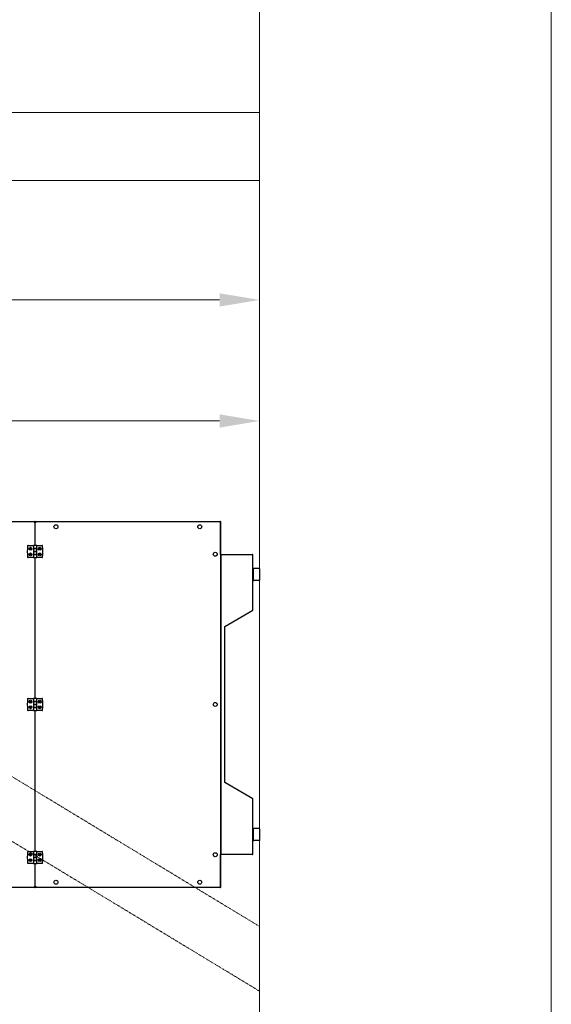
# Model space of a CAD drawing. Header units: millimetres. Extents: x 15940 to 92175, y -24684 to 227664.
# Tile 87 of 132: x 20806 to 22136, y 178264 to 180724. Entities that reach past the tile are written whole.
import ezdxf

# ---------------------------------------------------------------- set-up
doc = ezdxf.new("R2010")
doc.units = ezdxf.units.MM
doc.header["$LTSCALE"] = 0.05
doc.linetypes.add('phl_thick', pattern=[0])
doc.linetypes.add('ČÁRKOVANÁ', pattern=[0.75, 0.5, -0.25])
doc.layers.add('VZT_21 ZAŘÍZENÍ - OBRYS', color=1, linetype='Continuous', lineweight=30)
doc.layers.add('VZT_50 POPIS - OBECNE', color=7, linetype='Continuous', lineweight=13)

msp = doc.modelspace()

# ---------------------------------------------------------------- linework, layer by layer
at = {"layer": 'VZT_21 ZAŘÍZENÍ - OBRYS'}
for p, q in [((20535.1, 179470.2), (20843.1, 179470.2)), ((20843.1, 179469.7), (20843.1, 179470.2)), ((20843.2, 179470.2), (20843.1, 179470.2)), ((20843.2, 179470.2), (20844.1, 179470.2)), ((20844.1, 179470.2), (20844.1, 179410.2)), ((20845.1, 179470.2), (20844.1, 179470.2)), ((20845.1, 179469.3), (20844.1, 179469.3)), ((20845.1, 179410.2), (20845.1, 179470.2)), ((20845.1, 179470.2), (20846, 179470.2)), ((20846.1, 179470.2), (20846, 179470.2)), ((20846.1, 179469.7), (20846.1, 179470.2)), ((20846.1, 179470.2), (21307.1, 179470.2)), ((20846.5, 179469), (20846.5, 179469)), ((21306.7, 179469), (21306.8, 179469)), ((21307.1, 179469.7), (21307.1, 179470.2)), ((21307.2, 179470.2), (21307.1, 179470.2)), ((21307.2, 179470.2), (21308.1, 179470.2)), ((21308.1, 179470.2), (21308.1, 178556)), ((21308.3, 179470.2), (21308.1, 179470.2)), ((21308.3, 179469.3), (21308.1, 179469.3)), ((21308.3, 179469.3), (21308.3, 179470.2)), ((21308.4, 179388.1), (21308.4, 179470.2)), ((21308.4, 179470.2), (21309.3, 179470.2)), ((21309.3, 179388.1), (21309.3, 179470.2)), ((20826.8, 179410.2), (20840.6, 179410.2)), ((20840.6, 179410.2), (20840.6, 179380.2)), ((20848.6, 179410.2), (20840.6, 179410.2)), ((20840.6, 179402.7), (20848.6, 179402.7)), ((20848.6, 179402.7), (20840.6, 179402.7)), ((20848.6, 179410.2), (20862.4, 179410.2)), ((20848.6, 179380.2), (20848.6, 179410.2)), ((20840.6, 179380.2), (20826.8, 179380.2)), ((20848.6, 179395.2), (20840.6, 179395.2)), ((20840.6, 179395.2), (20848.6, 179395.2)), ((20840.6, 179387.7), (20848.6, 179387.7)), ((20848.6, 179387.7), (20840.6, 179387.7)), ((20840.6, 179380.2), (20848.6, 179380.2)), ((20844.1, 179380.2), (20844.1, 179028.1)), ((20845.1, 179028.1), (20845.1, 179380.2)), ((20862.4, 179380.2), (20848.6, 179380.2)), ((21309, 179388.1), (21308.1, 179388.1)), ((21309, 179388.1), (21309, 178638.1)), ((21309, 179388.1), (21309.4, 179388.1)), ((21309.4, 179388.1), (21389.3, 179388.1)), ((21389.3, 179388.1), (21388.5, 179388.1)), ((21390.8, 179323.6), (21390.8, 179352.6)), ((21405.3, 179353.1), (21391.3, 179353.1)), ((21405.8, 179352.6), (21405.8, 179323.6)), ((21389.3, 179345.6), (21390.8, 179345.6)), ((21389.3, 179330.6), (21390.8, 179330.6)), ((21405.3, 179323.1), (21391.3, 179323.1)), ((20826.8, 179028.1), (20840.6, 179028.1)), ((20840.6, 179028.1), (20840.6, 178998.1)), ((20848.6, 179028.1), (20840.6, 179028.1)), ((20840.6, 179020.6), (20848.6, 179020.6)), ((20848.6, 179020.6), (20840.6, 179020.6)), ((20848.6, 179013.1), (20840.6, 179013.1)), ((20840.6, 179013.1), (20848.6, 179013.1)), ((20848.6, 179028.1), (20862.4, 179028.1)), ((20848.6, 178998.1), (20848.6, 179028.1)), ((20840.6, 178998.1), (20826.8, 178998.1)), ((20840.6, 179005.6), (20848.6, 179005.6)), ((20848.6, 179005.6), (20840.6, 179005.6)), ((20840.6, 178998.1), (20848.6, 178998.1)), ((20844.1, 178998.1), (20844.1, 178646)), ((20845.1, 178646), (20845.1, 178998.1)), ((20862.4, 178998.1), (20848.6, 178998.1)), ((21389.3, 178695.6), (21390.8, 178695.6)), ((21390.8, 178673.6), (21390.8, 178702.6)), ((21405.3, 178703.1), (21391.3, 178703.1)), ((21405.8, 178702.6), (21405.8, 178673.6)), ((21389.3, 178680.6), (21390.8, 178680.6)), ((21405.3, 178673.1), (21391.3, 178673.1)), ((20826.8, 178646), (20840.6, 178646)), ((20848.6, 178646), (20840.6, 178646)), ((20840.6, 178646), (20840.6, 178616)), ((20848.6, 178646), (20862.4, 178646)), ((20848.6, 178616), (20848.6, 178646)), ((20840.6, 178616), (20826.8, 178616)), ((20848.6, 178638.5), (20840.6, 178638.5)), ((20840.6, 178638.5), (20848.6, 178638.5)), ((20840.6, 178631), (20848.6, 178631)), ((20848.6, 178631), (20840.6, 178631)), ((20848.6, 178623.5), (20840.6, 178623.5)), ((20840.6, 178623.5), (20848.6, 178623.5)), ((20840.6, 178616), (20848.6, 178616)), ((20844.1, 178616), (20844.1, 178556)), ((20845.1, 178556), (20845.1, 178616)), ((20862.4, 178616), (20848.6, 178616)), ((21309, 178638.1), (21308.1, 178638.1)), ((21308.4, 178556), (21308.4, 178638.1)), ((21309, 178638.1), (21309.4, 178638.1)), ((21309.3, 178556), (21309.3, 178638.1)), ((21389.3, 178638.1), (21309.4, 178638.1)), ((21388.5, 178638.1), (21389.3, 178638.1)), ((20843.1, 178556), (20535.1, 178556)), ((20842.7, 178557.3), (20842.7, 178557.1)), ((20843.1, 178556.6), (20843.1, 178556)), ((20843.1, 178556), (20843.2, 178556)), ((20844.1, 178556), (20843.2, 178556)), ((20844.1, 178556.9), (20845.1, 178556.9)), ((20844.1, 178556), (20845.1, 178556)), ((20846, 178556), (20845.1, 178556)), ((20846, 178556), (20846.1, 178556)), ((20846.1, 178556.6), (20846.1, 178556)), ((21307.1, 178556), (20846.1, 178556)), ((20846.5, 178557.2), (20846.5, 178557.2)), ((21306.6, 178557.3), (21306.7, 178557.3)), ((21306.7, 178557.2), (21306.8, 178557.2)), ((21307.1, 178556.6), (21307.1, 178556)), ((21307.1, 178556), (21307.2, 178556)), ((21308.1, 178556), (21307.2, 178556)), ((21308.1, 178556.9), (21308.3, 178556.9)), ((21308.1, 178556), (21308.3, 178556)), ((21308.3, 178556.9), (21308.3, 178556)), ((21308.4, 178556), (21309.3, 178556))]:
    msp.add_line(p, q, dxfattribs=at)
msp.add_lwpolyline([(21389.3, 178638.1), (21389.3, 178777.6), (21319.2, 178818.1), (21319.2, 179208.1), (21389.3, 179248.6), (21389.3, 179388.1)], dxfattribs=at)
for centre, radius in [((20896.8, 179457.2), 5), ((21256.4, 179457.2), 5), ((20833.1, 179402.2), 3.62), ((20833.1, 179402.2), 2.12), ((20856.1, 179402.2), 3.63), ((20856.1, 179402.2), 2.13), ((20833.1, 179388.2), 3.62), ((20833.1, 179388.2), 2.12), ((20856.1, 179388.2), 3.63), ((20856.1, 179388.2), 2.13), ((21295.1, 179388.5), 5), ((20833.1, 179020.1), 3.62), ((20833.1, 179006.1), 3.62), ((20833.1, 179020.1), 2.12), ((20833.1, 179006.1), 2.12), ((20856.1, 179020.1), 3.63), ((20856.1, 179006.1), 3.63), ((20856.1, 179020.1), 2.13), ((20856.1, 179006.1), 2.13), ((21295.1, 179013.1), 5), ((20833.1, 178638), 3.63), ((20833.1, 178638), 2.13), ((20856.1, 178638), 3.62), ((20856.1, 178638), 2.12), ((21295.1, 178637.7), 5), ((20833.1, 178624), 3.63), ((20833.1, 178624), 2.13), ((20856.1, 178624), 3.62), ((20856.1, 178624), 2.12), ((20896.8, 178569), 5), ((21256.4, 178569), 5)]:
    msp.add_circle(centre, radius, dxfattribs=at)
for centre, radius, start, end in [((20965.1, 179395.2), 140, 174.2194, 185.7806), ((20826.8, 179409.2), 1, 90, 174.2194), ((20862.4, 179409.2), 1, 5.7806, 90), ((20724.1, 179395.2), 140, 354.2194, 5.7806), ((20826.8, 179381.2), 1, 185.7806, 270), ((20862.4, 179381.2), 1, 270, 354.2194), ((21391.3, 179352.6), 0.5, 90, 180), ((21405.3, 179352.6), 0.5, 0, 90), ((21391.3, 179323.6), 0.5, 180, 270), ((21405.3, 179323.6), 0.5, 270, 0), ((20965.1, 179013.1), 140, 174.2194, 185.7806), ((20826.8, 179027.1), 1, 90, 174.2194), ((20862.4, 179027.1), 1, 5.7806, 90), ((20724.1, 179013.1), 140, 354.2194, 5.7806), ((20826.8, 178999.1), 1, 185.7806, 270), ((20862.4, 178999.1), 1, 270, 354.2194), ((21391.3, 178702.6), 0.5, 90, 180), ((21405.3, 178702.6), 0.5, 0, 90), ((21391.3, 178673.6), 0.5, 180, 270), ((21405.3, 178673.6), 0.5, 270, 0), ((20965.1, 178631), 140, 174.2194, 185.7806), ((20826.8, 178645), 1, 90, 174.2194), ((20862.4, 178645), 1, 5.7806, 90), ((20724.1, 178631), 140, 354.2194, 5.7806), ((20826.8, 178617), 1, 185.7806, 270), ((20862.4, 178617), 1, 270, 354.2194)]:
    msp.add_arc(centre, radius, start, end, dxfattribs=at)
for points, knots in [([(20844.1, 179470.2), (20844.1, 179469.8), (20843.7, 179469.4), (20843.1, 179469), (20842.9, 179468.8), (20842.6, 179468.7), (20842.4, 179468.5)], [-1, -1, -1, -1, -0.246936, -0.246936, -0.246936, 0, 0, 0, 0]), ([(20842.4, 179468.5), (20842.8, 179469.1), (20843.2, 179469.6), (20843.2, 179470.1), (20843.2, 179470.1), (20843.2, 179470.2), (20843.2, 179470.2)], [0, 0, 0, 0, 0.909225, 0.909225, 0.909225, 1, 1, 1, 1]), ([(20843, 179470.1), (20842.8, 179470), (20842.7, 179469.6), (20842.6, 179469.2), (20842.5, 179469), (20842.5, 179468.8), (20842.4, 179468.5)], [-0.7752376, -0.7752376, -0.7752376, -0.7752376, -0.2469362, -0.2469362, -0.2469362, 0, 0, 0, 0]), ([(20845.1, 179470.2), (20845.1, 179469.8), (20845.6, 179469.4), (20846.2, 179469), (20846.4, 179468.8), (20846.6, 179468.7), (20846.8, 179468.5)], [-1, -1, -1, -1, -0.246936, -0.246936, -0.246936, 0, 0, 0, 0]), ([(20846.8, 179468.5), (20846.4, 179469.1), (20846.1, 179469.6), (20846, 179470.1), (20846, 179470.1), (20846, 179470.2), (20846, 179470.2)], [0, 0, 0, 0, 0.909225, 0.909225, 0.909225, 1, 1, 1, 1]), ([(20846.3, 179470.1), (20846.4, 179470), (20846.5, 179469.6), (20846.7, 179469.2), (20846.7, 179469), (20846.8, 179468.8), (20846.8, 179468.5)], [-0.7752376, -0.7752376, -0.7752376, -0.7752376, -0.2469362, -0.2469362, -0.2469362, 0, 0, 0, 0]), ([(21308.1, 179470.2), (21308.1, 179469.8), (21307.7, 179469.4), (21307.1, 179469), (21306.9, 179468.8), (21306.6, 179468.7), (21306.4, 179468.5)], [-1, -1, -1, -1, -0.246936, -0.246936, -0.246936, 0, 0, 0, 0]), ([(21306.4, 179468.5), (21306.8, 179469.1), (21307.2, 179469.6), (21307.2, 179470.1), (21307.2, 179470.1), (21307.2, 179470.2), (21307.2, 179470.2)], [0, 0, 0, 0, 0.909225, 0.909225, 0.909225, 1, 1, 1, 1]), ([(21307, 179470.1), (21306.8, 179470), (21306.7, 179469.6), (21306.6, 179469.2), (21306.5, 179469), (21306.5, 179468.8), (21306.4, 179468.5)], [-0.7752376, -0.7752376, -0.7752376, -0.7752376, -0.2469362, -0.2469362, -0.2469362, 0, 0, 0, 0]), ([(21308.1, 179469.3), (21308.2, 179469.3), (21308.2, 179469.3), (21308.3, 179469.3), (21308.3, 179469.3), (21308.3, 179469.3), (21308.3, 179469.3)], [0.7142857, 0.7142857, 0.7142857, 0.7142857, 0.9092253, 0.9092253, 0.9092253, 1, 1, 1, 1]), ([(21308.3, 179469.7), (21308.4, 179469.8), (21308.4, 179470), (21308.4, 179470.1), (21308.4, 179470.1), (21308.4, 179470.2), (21308.4, 179470.2)], [0.6782775, 0.6782775, 0.6782775, 0.6782775, 0.9092253, 0.9092253, 0.9092253, 1, 1, 1, 1]), ([(20844.1, 178556), (20844.1, 178556.5), (20843.7, 178556.9), (20843.1, 178557.3), (20842.9, 178557.5), (20842.6, 178557.6), (20842.4, 178557.7)], [-1, -1, -1, -1, -0.246936, -0.246936, -0.246936, 0, 0, 0, 0]), ([(20843, 178556.1), (20842.8, 178556.3), (20842.7, 178556.7), (20842.6, 178557.1), (20842.5, 178557.3), (20842.5, 178557.5), (20842.4, 178557.7)], [-0.7752376, -0.7752376, -0.7752376, -0.7752376, -0.2469362, -0.2469362, -0.2469362, 0, 0, 0, 0]), ([(20842.7, 178557.3), (20843, 178556.9), (20843.2, 178556.6), (20843.2, 178556.2), (20843.2, 178556.1), (20843.2, 178556.1), (20843.2, 178556)], [0.2447146, 0.2447146, 0.2447146, 0.2447146, 0.9092253, 0.9092253, 0.9092253, 1, 1, 1, 1]), ([(20845.1, 178556), (20845.1, 178556.5), (20845.6, 178556.9), (20846.2, 178557.3), (20846.4, 178557.5), (20846.6, 178557.6), (20846.8, 178557.7)], [-1, -1, -1, -1, -0.246936, -0.246936, -0.246936, 0, 0, 0, 0]), ([(20846.8, 178557.7), (20846.4, 178557.2), (20846.1, 178556.7), (20846, 178556.2), (20846, 178556.1), (20846, 178556.1), (20846, 178556)], [0, 0, 0, 0, 0.909225, 0.909225, 0.909225, 1, 1, 1, 1]), ([(20846.3, 178556.1), (20846.4, 178556.3), (20846.5, 178556.7), (20846.7, 178557.1), (20846.7, 178557.3), (20846.8, 178557.5), (20846.8, 178557.7)], [-0.7752376, -0.7752376, -0.7752376, -0.7752376, -0.2469362, -0.2469362, -0.2469362, 0, 0, 0, 0]), ([(21308.1, 178556), (21308.1, 178556.5), (21307.7, 178556.9), (21307.1, 178557.3), (21306.9, 178557.5), (21306.6, 178557.6), (21306.4, 178557.7)], [-1, -1, -1, -1, -0.246936, -0.246936, -0.246936, 0, 0, 0, 0]), ([(21307, 178556.1), (21306.8, 178556.3), (21306.7, 178556.7), (21306.6, 178557.1), (21306.5, 178557.3), (21306.5, 178557.5), (21306.4, 178557.7)], [-0.7752376, -0.7752376, -0.7752376, -0.7752376, -0.2469362, -0.2469362, -0.2469362, 0, 0, 0, 0]), ([(21306.7, 178557.3), (21307, 178557), (21307.2, 178556.6), (21307.2, 178556.2), (21307.2, 178556.1), (21307.2, 178556.1), (21307.2, 178556)], [0.2352941, 0.2352941, 0.2352941, 0.2352941, 0.9092253, 0.9092253, 0.9092253, 1, 1, 1, 1]), ([(21308.1, 178557), (21308.2, 178557), (21308.2, 178557), (21308.3, 178556.9), (21308.3, 178556.9), (21308.3, 178556.9), (21308.3, 178556.9)], [0.7142857, 0.7142857, 0.7142857, 0.7142857, 0.9092253, 0.9092253, 0.9092253, 1, 1, 1, 1]), ([(21308.3, 178556.6), (21308.4, 178556.5), (21308.4, 178556.3), (21308.4, 178556.2), (21308.4, 178556.1), (21308.4, 178556.1), (21308.4, 178556)], [0.6782775, 0.6782775, 0.6782775, 0.6782775, 0.9092253, 0.9092253, 0.9092253, 1, 1, 1, 1])]:
    msp.add_open_spline(points, degree=3, knots=knots, dxfattribs=at)
for points in [[(20842.4, 179468.5), (20842.6, 179468.8), (20842.8, 179469.1), (20842.9, 179469.2)], [(20843.1, 179470.2), (20843.1, 179470.2), (20843, 179470.2), (20843, 179470.1)], [(20846.1, 179470.2), (20846.2, 179470.2), (20846.2, 179470.2), (20846.3, 179470.1)], [(20846.8, 179468.5), (20846.7, 179468.8), (20846.5, 179469.1), (20846.3, 179469.2)], [(21306.4, 179468.5), (21306.6, 179468.8), (21306.8, 179469.1), (21306.9, 179469.2)], [(21307.1, 179470.2), (21307.1, 179470.2), (21307, 179470.2), (21307, 179470.1)], [(20842.7, 178557.2), (20842.8, 178557.2), (20842.9, 178557.1), (20842.9, 178557)], [(20843.1, 178556), (20843.1, 178556), (20843, 178556.1), (20843, 178556.1)], [(20846.1, 178556), (20846.2, 178556), (20846.2, 178556.1), (20846.3, 178556.1)], [(20846.8, 178557.7), (20846.7, 178557.4), (20846.5, 178557.2), (20846.3, 178557)], [(21306.7, 178557.3), (21306.7, 178557.2), (21306.8, 178557.1), (21306.9, 178557)], [(21307.1, 178556), (21307.1, 178556), (21307, 178556.1), (21307, 178556.1)]]:
    msp.add_open_spline(points, degree=3, dxfattribs=at)
at = {"layer": 'VZT_50 POPIS - OBECNE', "color": 8, "linetype": 'phl_thick'}
for p, q in [((21405.8, 173940.5), (21405.8, 182670.4)), ((22135.8, 182670.4), (22135.8, 173940.5)), ((19135.8, 180492.6), (21405.8, 180492.6)), ((21405.8, 180322.6), (19305.8, 180322.6))]:
    msp.add_line(p, q, dxfattribs=at)
at = {"layer": 'VZT_50 POPIS - OBECNE', "linetype": 'phl_thick'}
for p, q in [((19905.8, 180024), (21305.8, 180024)), ((19655.7, 179721.5), (21305.8, 179721.5))]:
    msp.add_line(p, q, dxfattribs=at)
at = {"layer": 'VZT_50 POPIS - OBECNE', "color": 8, "linetype": 'ČÁRKOVANÁ', "ltscale": 100}
for p, q in [((19135.8, 179831), (21405.8, 178458.6)), ((21405.8, 178296.8), (19135.8, 179669.2))]:
    msp.add_line(p, q, dxfattribs=at)
at = {"layer": 'VZT_50 POPIS - OBECNE', "linetype": 'phl_thick'}
for points in [[(21305.8, 180040.7), (21305.8, 180007.3), (21405.8, 180024)], [(21305.8, 179738.1), (21305.8, 179704.8), (21405.8, 179721.5)]]:
    msp.add_solid(points, dxfattribs=at)

doc.saveas('drawing.dxf')
